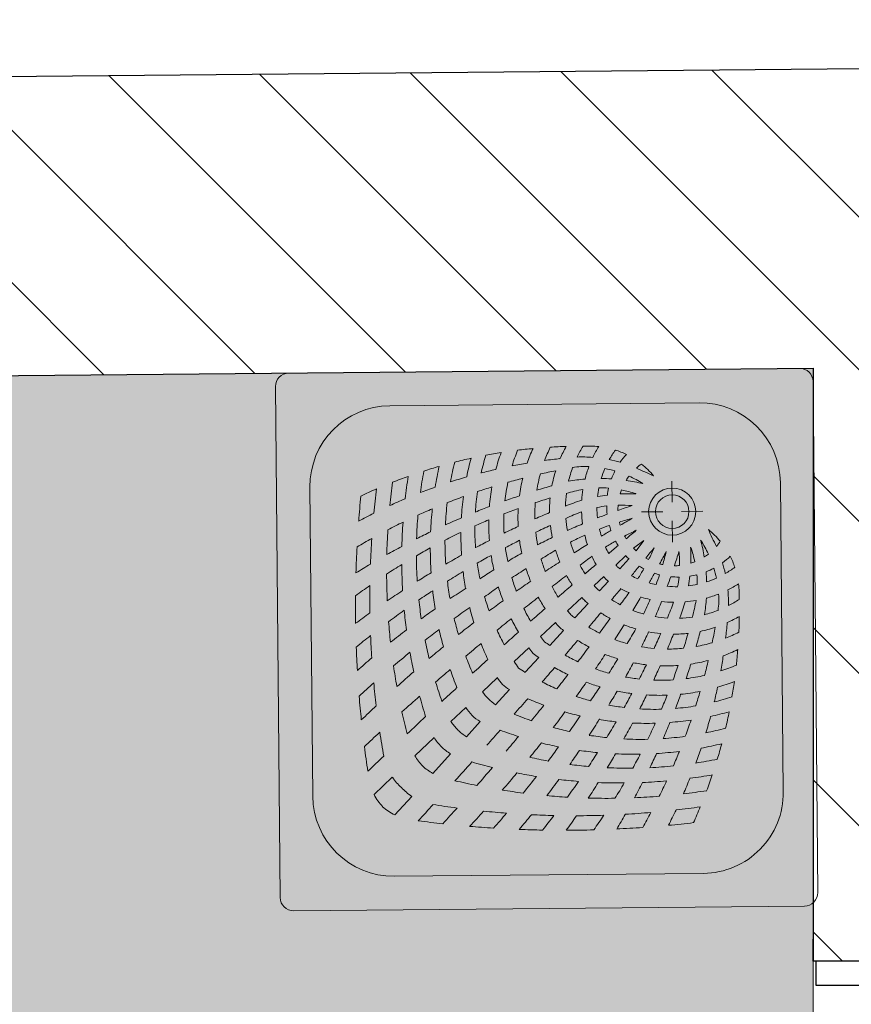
# Model space of a CAD drawing. Header units: millimetres. Extents: x -40063 to 512011, y 350190 to 687060.
# Tile 250 of 256: x 258865 to 260257, y 447382 to 449030. Entities that reach past the tile are written whole.
import ezdxf
from ezdxf.enums import TextEntityAlignment as Align

# ---------------------------------------------------------------- set-up
doc = ezdxf.new("R2010")
doc.units = ezdxf.units.MM
doc.layers.get('0').update_dxf_attribs({"color": 8})
for name, color, linetype in [('Elementy Modelu - Strefy', 8, 'Continuous'), ('Konstrukcja - Ściany zew', 8, 'Continuous'), ('Wnętrze - Umeblowanie', 8, 'Continuous')]:
    doc.layers.add(name, color=color, linetype=linetype)
doc.styles.get("Standard").update_dxf_attribs({"font": 'arial.ttf'})
pattern_1 = [(45, (2007650.3, -1666877.53), (-127.279217, 127.279217), [])]

# ---------------------------------------------------------------- blocks, each defined once
blk = doc.blocks.new('prysznice_0.47_92', base_point=(4415806.5, -2103567.2))
at = {"layer": 'Elementy Modelu - Strefy', "linetype": 'Continuous', "lineweight": 0}
blk.add_hatch(color=255, dxfattribs=at).paths.add_polyline_path([(4416869, -2102322.4), (4414216.5, -2102322.4), (4414240.6, -2104922.4), (4416869, -2104922.4)])
at = {"linetype": 'Continuous', "lineweight": 0, "flags": 1}
for tag in ['ROOM_NAME', 'ROOM_NUMBER', 'ROOM_AREA', 'ROOM_PERIM', 'ROOM_WALLS_SURF', 'ROOM_DOORS_SURF', 'ROOM_WINDS_SURF', 'ROOM_BASELEV', 'ROOM_HEIGHT', 'ROOM_NET_AREA', 'ROOM_REDUCED_AREA', 'ROOM_CALC_AREA', 'ROOM_VOLUME']:
    blk.add_attdef(tag, text='', height=200, dxfattribs=at).set_placement((4415806.5, -2103624.3), align=Align.BOTTOM_LEFT)
blk = doc.blocks.new('Symbol Brodzik 16')
at = {"layer": 'Wnętrze - Umeblowanie', "color": 252, "linetype": 'Continuous', "lineweight": 5}
for p, q in [((877.6, 900), (22.6, 900)), ((0.1, 22.5), (0.1, 877.5)), ((900.1, 22.5), (900.1, 877.5)), ((708.8, 843.8), (191.3, 843.8)), ((56.3, 191.2), (56.3, 708.8)), ((237.9, 713.4), (237.9, 677.7)), ((843.8, 191.2), (843.8, 708.8)), ((222.3, 662.2), (186.7, 662.2)), ((289, 662.2), (253.4, 662.2)), ((237.9, 646.7), (237.9, 611)), ((303.1, 601.4), (285.8, 614.3)), ((298.6, 597), (285.8, 614.3)), ((326.3, 567.3), (310.9, 583.8)), ((332.8, 573.8), (316.3, 589.1)), ((360.6, 530.5), (345.5, 546.7)), ((369.5, 539.5), (353.4, 554.6)), ((414.4, 497.7), (390.4, 520)), ((402.4, 485.6), (380, 509.6)), ((460.1, 455.1), (435.1, 478.4)), ((444.9, 440), (421.6, 465)), ((504.6, 413.7), (480, 436.6)), ((486.4, 395.4), (463.5, 420)), ((558.4, 363.5), (533.3, 387)), ((536.5, 341.6), (513.1, 366.8)), ((611.4, 314.2), (586.2, 337.6)), ((585.9, 288.6), (562.4, 313.8)), ((672.3, 257.5), (639.9, 287.6)), ((642.6, 227.8), (612.4, 260.2)), ((741.2, 193.2), (710.4, 221.9)), ((706.8, 158.9), (678.1, 189.6)), ((708.8, 56.2), (191.3, 56.2)), ((877.6, 0), (22.6, 0))]:
    blk.add_line(p, q, dxfattribs=at)
for radius in [39.4, 28.1]:
    blk.add_circle((237.9, 662.2), radius, dxfattribs=at)
for centre, radius, start, end in [((22.6, 877.5), 22.5, 90, 180), ((877.6, 877.5), 22.5, 0, 90), ((191.3, 708.8), 135, 90, 180), ((708.8, 708.8), 135, 0, 90), ((374.7, 636.4), 136.6, 108.2589, 116.5791), ((220.9, 672.4), 126.6, 35.2917, 42.9165), ((200.5, 669.4), 163.2, 29.6354, 36.3675), ((380, 567.9), 205.3, 88.3128, 95.6344), ((193.4, 668.2), 196.3, 25.9651, 31.9952), ((219, 667.5), 197.6, 26.2829, 32.3063), ((395.4, -91.5), 864.6, 86.9845, 88.7448), ((221.1, 663.6), 222, 23.6301, 29.5143), ((202.7, 655.5), 265.1, 20.8026, 26.059), ((395.4, -91.5), 864.6, 83.3288, 85.055), ((215.6, 651.8), 280.4, 19.5061, 24.9124), ((192.8, 643.9), 327.2, 17.2778, 22.1643), ((395.4, -91.5), 864.6, 79.7831, 81.4836), ((191.1, 641.3), 354.1, 15.4246, 20.2098), ((158.7, 633.5), 409.9, 13.5731, 17.8969), ((374.7, 636.4), 136.6, 129.196, 140.9462), ((235.4, 665.6), 93.2, 48.7297, 55.3816), ((390.6, 519.6), 235.5, 101.8201, 106.3724), ((390.6, 519.6), 235.5, 88.6469, 95.0662), ((335.7, -157.6), 914.5, 82.7867, 84.4272), ((390.6, 519.6), 235.5, 81.5102, 81.7327), ((335.7, -157.6), 914.5, 79.3162, 80.9273), ((91.4, 620.8), 500.5, 11.8149, 15.5001), ((395.4, -91.5), 864.6, 76.2338, 78.0955), ((68.3, 610.9), 550.3, 10.9345, 14.4671), ((-112.4, 1576.4), 935.1, 294.0484, 295.9579), ((385.9, 555.8), 183, 101.3677, 106.7778), ((220.9, 672.4), 126.6, 21.1122, 27.6146), ((200.5, 669.4), 163.2, 17.6042, 23.8079), ((384.8, 618.5), 120.4, 80.9202, 93.938), ((193.4, 668.2), 196.3, 14.6813, 21.0162), ((234.2, -308.9), 1059.9, 80.7899, 80.837), ((219, 667.5), 197.6, 13.8019, 20.7098), ((221.1, 663.6), 222, 11.3577, 18.0521), ((234.2, -308.9), 1059.9, 77.8137, 79.2341), ((207.7, 655.7), 260.2, 9.8051, 15.9308), ((335.7, -157.6), 914.5, 75.9876, 77.5746), ((7.9, 599.1), 635.5, 9.7539, 12.944), ((395.4, -91.5), 864.6, 72.6704, 74.4434), ((-79.7, 590.9), 746.4, 8.2388, 11.0494), ((395.4, -91.5), 864.6, 68.9788, 70.8399), ((-197.6, 578.4), 888.9, 7.0667, 9.5129), ((385.9, 555.8), 183, 114.6682, 122.9443), ((361.1, 416.1), 302.7, 98.8716, 104.2822), ((235.4, 665.6), 93.2, 32.1387, 37.3696), ((361.1, 416.1), 302.7, 90.9431, 94.1785), ((361.1, 416.1), 302.7, 80.5246, 85.8025), ((234.2, -308.9), 1059.9, 74.7822, 76.1739), ((218.9, 651.9), 277.2, 8.1122, 14.298), ((192.8, 643.9), 327.2, 6.8416, 12.3555), ((335.7, -157.6), 914.5, 72.6385, 74.4189), ((-387.1, 557.8), 1103.9, 6.1761, 8.2184), ((366.8, 477.9), 225.7, 101.3517, 107.6931), ((237.9, 662.1), 67.7, 26.6695, 27), ((311.3, 389.2), 303.6, 87.4738, 92.4325), ((235.4, 665.6), 93.2, 16.8111, 21.1202), ((359.1, 534.3), 168.8, 89.6302, 95.1753), ((220.9, 672.4), 126.6, 8.378, 13.7023), ((200.5, 669.4), 163.2, 6.7115, 11.9035), ((302.9, 275.5), 433.5, 75.0459, 78.8273), ((193.4, 668.2), 196.3, 4.2183, 9.5363), ((219, 667.5), 197.6, 1.6025, 7.7855), ((99.3, -526.4), 1279.6, 73.4331, 74.6143), ((234.2, -308.9), 1059.9, 71.9075, 73.2752), ((191.1, 641.3), 354.1, 5.2184, 10.5629), ((158.7, 633.5), 409.9, 4.3349, 9.1453), ((335.7, -157.6), 914.5, 69.2927, 70.9472), ((395.4, -91.5), 864.6, 65.1461, 67.0472), ((-758.8, 507.8), 1504.2, 5.9584, 7.5213), ((-1096.8, 492.2), 1866.4, 4.8823, 6.1801), ((311.3, 389.2), 303.6, 80.2718, 83.408), ((289.4, 355.6), 341.9, 68.1808, 73.0545), ((221.1, 663.6), 222, 359.6929, 6.0044), ((150.6, -319.6), 1047.7, 72.4325, 73.8593), ((207.7, 655.7), 260.2, 359.1728, 5.1844), ((99.3, -526.4), 1279.6, 70.9149, 72.0683), ((91.4, 620.8), 500.5, 3.9186, 8.0135), ((234.2, -308.9), 1059.9, 68.9949, 70.5553), ((68.3, 610.9), 550.3, 3.4001, 7.2825), ((335.7, -157.6), 914.5, 65.8073, 67.5698), ((325.5, 475.6), 198.2, 89.1874, 95.9965), ((3.2, -303.5), 1021.8, 71.4234, 72.8305), ((235.4, 665.6), 93.2, 359.6842, 5.0775), ((220.9, 672.4), 126.6, 353.8386, 0.11), ((325.5, 475.6), 198.2, 78.8788, 83.6226), ((200.5, 669.4), 163.2, 354.1913, 0.2556), ((193.4, 668.2), 196.3, 352.6245, 358.5286), ((161.1, 64), 641.3, 66.5712, 69.1241), ((-149.3, -781.7), 1560.9, 66.7074, 67.6945), ((150.6, -319.6), 1047.7, 69.3837, 70.7871), ((218.9, 651.9), 277.2, 357.4706, 3.6927), ((192.8, 643.9), 327.2, 357.326, 3.0068), ((99.3, -526.4), 1279.6, 68.541, 69.6743), ((7.9, 599.1), 635.5, 2.9751, 6.4514), ((234.2, -308.9), 1059.9, 66.1054, 67.5253), ((-79.7, 590.9), 746.4, 2.295, 5.3301), ((335.7, -157.6), 914.5, 62.1533, 63.9448), ((-722, -1235.3), 2148.1, 60.8239, 61.4453), ((172.3, 139.7), 528.8, 73.0453, 75.4872), ((235.4, 665.6), 93.2, 344.2911, 347.5452), ((3.2, -303.5), 1021.8, 69.3865, 70.3486), ((3.2, -303.5), 1021.8, 66.3258, 67.874), ((219, 667.5), 197.6, 349.7336, 355.6196), ((191.1, 641.3), 354.1, 356.003, 1.5769), ((150.6, -319.6), 1047.7, 66.495, 67.884), ((99.3, -526.4), 1279.6, 66.1047, 67.4125), ((-197.6, 578.4), 888.9, 1.9244, 4.5393), ((234.2, -308.9), 1059.9, 63.0798, 64.6149), ((263.7, 525.3), 136.6, 129.0538, 140.804), ((-676.3, 1012.4), 935.1, 334.0421, 335.9516), ((-5397.1, -6293.3), 8965.9, 50.42289, 50.56384), ((108.3, 213.3), 459.2, 62.8458, 65.562), ((220.9, 672.4), 126.6, 341.1955, 345.1989), ((-722, -1235.3), 2148.1, 59.8538, 60.3474), ((172.3, 139.7), 528.8, 69.2224, 71.1284), ((200.5, 669.4), 163.2, 343.2389, 347.4953), ((221.1, 663.6), 222, 348.8556, 354.1687), ((-172.8, -726.4), 1499.3, 64.757, 65.7943), ((207.7, 655.7), 260.2, 349.5692, 354.2534), ((-149.3, -781.7), 1560.9, 64.623, 65.5906), ((158.7, 633.5), 409.9, 355.9929, 1.0759), ((91.4, 620.8), 500.5, 356.746, 1.1309), ((150.6, -319.6), 1047.7, 63.4759, 65.0958), ((99.3, -526.4), 1279.6, 63.7037, 64.8768), ((-387.1, 557.8), 1103.9, 1.91, 4.0711), ((234.5, 664.6), 93.2, 214.6184, 221.2703), ((344.2, 514.1), 183, 147.0557, 155.3318), ((484, 539), 302.7, 165.7178, 171.1284), ((235.4, 665.6), 93.2, 328.887, 332.1066), ((220.9, 672.4), 126.6, 328.4757, 332.4216), ((108.3, 213.3), 459.2, 58.2405, 60.6812), ((193.4, 668.2), 196.3, 342.269, 346.9597), ((172.3, 139.7), 528.8, 63.4273, 66.3293), ((219, 667.5), 197.6, 338.4256, 343.8597), ((3.2, -303.5), 1021.8, 63.2147, 64.756), ((218.9, 651.9), 277.2, 348.1088, 352.6732), ((-172.8, -726.4), 1499.3, 62.5826, 63.6046), ((-149.3, -781.7), 1560.9, 62.6595, 63.6145), ((68.3, 610.9), 550.3, 356.558, 0.7271), ((-758.8, 507.8), 1504.2, 2.7123, 4.3514), ((234.2, -308.9), 1059.9, 59.8831, 61.4256), ((422.2, 533.2), 225.7, 162.3069, 168.6483), ((237.9, 662.1), 67.7, 243, 243.3305), ((510.9, 588.8), 303.6, 177.5675, 182.5262), ((424.4, 574.6), 198.2, 174.0035, 180.8126), ((1203.6, 896.9), 1021.8, 197.1695, 198.5766), ((760.4, 727.8), 528.8, 194.5128, 196.9547), ((2135.4, 1622.1), 2148.1, 208.5547, 209.1761), ((686.7, 791.8), 459.2, 204.438, 207.1542), ((7193.3, 6297.1), 8965.9, 219.43616, 219.57711), ((234.5, 664.6), 93.2, 313.4687, 315.4047), ((235.4, 665.6), 93.2, 314.5953, 316.5313), ((-5397.1, -6293.3), 8965.9, 50.17826, 50.31035), ((200.5, 669.4), 163.2, 332.066, 336.3044), ((-722, -1235.3), 2148.1, 58.4256, 59.1259), ((221.1, 663.6), 222, 337.8477, 343.1726), ((172.3, 139.7), 528.8, 57.2921, 60.3822), ((3.2, -303.5), 1021.8, 60.0048, 61.5377), ((192.8, 643.9), 327.2, 349.0008, 353.0845), ((7.9, 599.1), 635.5, 356.7869, 0.5306), ((150.6, -319.6), 1047.7, 60.4879, 61.9464), ((99.3, -526.4), 1279.6, 61.1733, 62.4624), ((-1096.8, 492.2), 1866.4, 2.2181, 3.5573), ((263.7, 525.3), 136.6, 153.4209, 161.7411), ((227.7, 679.2), 126.6, 227.0835, 234.7083), ((234.5, 664.6), 93.2, 232.6304, 237.8613), ((234.5, 664.6), 93.2, 248.8798, 253.1889), ((234.5, 664.6), 93.2, 297.8934, 301.113), ((227.7, 679.2), 126.6, 311.099, 312.8153), ((220.9, 672.4), 126.6, 317.1847, 318.901), ((193.4, 668.2), 196.3, 331.6521, 336.0954), ((108.3, 213.3), 459.2, 51.6933, 54.8257), ((-722, -1235.3), 2148.1, 56.8944, 57.6723), ((207.7, 655.7), 260.2, 339.384, 344.127), ((191.1, 641.3), 354.1, 347.9688, 351.9467), ((-172.8, -726.4), 1499.3, 60.527, 61.5397), ((158.7, 633.5), 409.9, 348.655, 352.3383), ((-149.3, -781.7), 1560.9, 60.573, 61.6817), ((-79.7, 590.9), 746.4, 356.8297, 0.1009), ((-197.6, 578.4), 888.9, 357.151, 359.9641), ((150.6, -319.6), 1047.7, 57.2873, 58.9284), ((99.3, -526.4), 1279.6, 58.4809, 59.7549), ((230.7, 699.5), 163.2, 233.6325, 240.3646), ((380.5, 509.4), 235.5, 163.6276, 168.1799), ((344.2, 514.1), 183, 163.2222, 168.6323), ((227.7, 679.2), 126.6, 242.3854, 248.8878), ((484, 539), 302.7, 175.8215, 179.0569), ((234.5, 664.6), 93.2, 264.9225, 270.3158), ((234.5, 664.6), 93.2, 282.4548, 285.7089), ((227.7, 679.2), 126.6, 297.5784, 301.5243), ((686.7, 791.8), 459.2, 209.3188, 211.7595), ((7193.3, 6297.1), 8965.9, 219.68965, 219.82174), ((230.7, 699.5), 163.2, 305.8661, 307.4927), ((200.5, 669.4), 163.2, 322.5073, 324.1339), ((-5397.1, -6293.3), 8965.9, 49.84635, 50.00011), ((219, 667.5), 197.6, 326.8839, 331.6539), ((218.9, 651.9), 277.2, 337.9613, 342.5935), ((-141.8, -444.4), 1190.7, 56.961, 58.3262), ((3.2, -303.5), 1021.8, 56.9406, 58.4743), ((91.4, 620.8), 500.5, 350.3185, 353.6011), ((-172.8, -726.4), 1499.3, 58.299, 59.4723), ((-149.3, -781.7), 1560.9, 58.5275, 59.521), ((-387.1, 557.8), 1103.9, 357.8977, 0.2141), ((230.7, 699.5), 163.2, 246.1921, 252.3958), ((365.8, 540.9), 168.8, 174.8247, 180.3698), ((227.7, 679.2), 126.6, 256.2977, 261.622), ((510.9, 588.8), 303.6, 186.592, 189.7282), ((227.7, 679.2), 126.6, 269.89, 276.1614), ((424.4, 574.6), 198.2, 186.3774, 191.1212), ((1203.6, 896.9), 1021.8, 199.6514, 200.6135), ((227.7, 679.2), 126.6, 284.8011, 288.8045), ((760.4, 727.8), 528.8, 198.8716, 200.7776), ((2135.4, 1622.1), 2148.1, 209.6526, 210.1462), ((230.7, 699.5), 163.2, 293.6956, 297.934), ((231.8, 706.7), 196.3, 305.3872, 307.0355), ((193.4, 668.2), 196.3, 322.9645, 324.6128), ((221.1, 663.6), 222, 326.5145, 331.2419), ((-2093.3, -2811.2), 4199.8, 52.9007, 53.3154), ((-722, -1235.3), 2148.1, 55.327, 56.1089), ((192.8, 643.9), 327.2, 339.8931, 344.0222), ((68.3, 610.9), 550.3, 350.4941, 353.5633), ((332.1, 520.1), 205.3, 174.3656, 181.6872), ((231.8, 706.7), 196.3, 238.0048, 244.0349), ((380.5, 509.4), 235.5, 174.9338, 181.3531), ((230.7, 699.5), 163.2, 258.0965, 263.2885), ((230.7, 699.5), 163.2, 269.7444, 275.8087), ((230.7, 699.5), 163.2, 282.5047, 286.7611), ((231.8, 706.7), 196.3, 293.9046, 298.3479), ((7193.3, 6297.1), 8965.9, 219.99989, 220.15365), ((232.6, 681.1), 197.6, 310.3725, 312.2207), ((219, 667.5), 197.6, 317.7793, 319.6275), ((-5397.1, -6293.3), 8965.9, 49.4635, 49.66419), ((207.7, 655.7), 260.2, 328.7474, 333.23), ((191.1, 641.3), 354.1, 339.249, 343.1565), ((-141.8, -444.4), 1190.7, 54.2862, 55.6498), ((-130.7, -617.6), 1358, 56.8954, 58.2556), ((7.9, 599.1), 635.5, 351.3186, 354.0676), ((-172.8, -726.4), 1499.3, 56.1119, 57.1735), ((-149.3, -781.7), 1560.9, 56.3273, 57.4598), ((-758.8, 507.8), 1504.2, 359.5991, 1.3466), ((150.6, -319.6), 1047.7, 53.8072, 55.4332), ((232.6, 681.1), 197.6, 237.6937, 243.7171), ((281.5, 515.2), 120.4, 176.062, 189.0798), ((231.8, 706.7), 196.3, 248.9838, 255.3187), ((484, 539), 302.7, 184.1975, 189.4754), ((231.8, 706.7), 196.3, 260.4637, 265.7817), ((624.6, 597.1), 433.5, 191.1727, 194.9541), ((544.5, 610.6), 341.9, 196.9455, 201.8192), ((231.8, 706.7), 196.3, 271.4714, 277.3755), ((1203.6, 896.9), 1021.8, 202.126, 203.6742), ((231.8, 706.7), 196.3, 283.0403, 287.731), ((760.4, 727.8), 528.8, 203.6707, 206.5727), ((2135.4, 1622.1), 2148.1, 210.8741, 211.5744), ((686.7, 791.8), 459.2, 215.1743, 218.3067), ((232.6, 681.1), 197.6, 298.3461, 303.1161), ((236.5, 678.9), 222, 310.2953, 312.2018), ((221.1, 663.6), 222, 317.7982, 319.7047), ((218.9, 651.9), 277.2, 327.2617, 331.8043), ((-2093.3, -2811.2), 4199.8, 52.082, 52.5038), ((-722, -1235.3), 2148.1, 53.8291, 54.6041), ((158.7, 633.5), 409.9, 340.8198, 344.2758), ((-79.7, 590.9), 746.4, 351.9913, 354.4114), ((-1096.8, 492.2), 1866.4, 359.6289, 1.0375), ((1208.9, 665.9), 1059.9, 189.163, 189.2101), ((232.6, 681.1), 197.6, 249.2902, 256.1981), ((836, 739), 641.3, 200.8759, 203.4288), ((232.6, 681.1), 197.6, 286.1403, 291.5744), ((207.7, 655.7), 260.2, 320.7035, 322.5945), ((-5397.1, -6293.3), 8965.9, 49.07276, 49.2793), ((192.8, 643.9), 327.2, 330.1244, 334.3116), ((91.4, 620.8), 500.5, 343.6182, 346.5984), ((-414.9, -951.1), 1762.5, 54.6668, 55.6992), ((-130.7, -617.6), 1358, 54.4189, 55.6212), ((-197.6, 578.4), 888.9, 352.9007, 355.0176), ((-172.8, -726.4), 1499.3, 53.7268, 54.9619), ((-149.3, -781.7), 1560.9, 53.9349, 55.0232), ((991.5, 504.7), 864.6, 181.2552, 183.0155), ((236.5, 678.9), 222, 240.4857, 246.3699), ((232.6, 681.1), 197.6, 262.2145, 268.3975), ((232.6, 681.1), 197.6, 274.3804, 280.2664), ((236.5, 678.9), 222, 298.7581, 303.4855), ((3711.2, 2993.3), 4199.8, 216.6846, 217.0992), ((7193.3, 6297.1), 8965.9, 220.33581, 220.5365), ((244.3, 692.3), 260.2, 307.4055, 309.2965), ((218.9, 651.9), 277.2, 319.2818, 321.2599), ((191.1, 641.3), 354.1, 329.771, 333.8624), ((-2093.3, -2811.2), 4199.8, 51.2952, 51.7119), ((-722, -1235.3), 2148.1, 52.1041, 52.9721), ((68.3, 610.9), 550.3, 344.0734, 346.9579), ((-387.1, 557.8), 1103.9, 354.2825, 356.0781), ((380.5, 509.4), 235.5, 188.2673, 188.4898), ((1057.6, 564.4), 914.5, 185.5728, 187.2133), ((1208.9, 665.9), 1059.9, 190.7659, 192.1863), ((236.5, 678.9), 222, 251.9479, 258.6423), ((236.5, 678.9), 222, 286.8274, 292.1523), ((760.4, 727.8), 528.8, 209.6178, 212.7079), ((2135.4, 1622.1), 2148.1, 212.3277, 213.1056), ((244.3, 692.3), 260.2, 296.77, 301.2526), ((248.2, 681.1), 277.2, 308.7401, 310.7182), ((-5397.1, -6293.3), 8965.9, 48.69477, 48.89871), ((158.7, 633.5), 409.9, 332.1446, 335.9229), ((7.9, 599.1), 635.5, 345.4628, 348.1213), ((-414.9, -951.1), 1762.5, 52.6863, 53.6473), ((-130.7, -617.6), 1358, 51.6788, 53.1067), ((244.5, 697.3), 265.1, 243.941, 249.1974), ((1426.5, 800.8), 1279.6, 195.3857, 196.5669), ((1219.6, 749.4), 1047.7, 196.1407, 197.5675), ((236.5, 678.9), 222, 263.9956, 270.3071), ((1681.7, 1049.4), 1560.9, 202.3055, 203.2926), ((236.5, 678.9), 222, 275.8313, 281.1444), ((1626.5, 1072.8), 1499.3, 204.2057, 205.243), ((1203.6, 896.9), 1021.8, 205.244, 206.7853), ((244.3, 692.3), 260.2, 285.873, 290.616), ((248.2, 681.1), 277.2, 298.1957, 302.7383), ((7193.3, 6297.1), 8965.9, 220.7207, 220.92724), ((256.2, 707.3), 327.2, 305.219, 307.1214), ((192.8, 643.9), 327.2, 322.8786, 324.781), ((-79.7, 590.9), 746.4, 346.7772, 349.1685), ((-758.8, 507.8), 1504.2, 356.7305, 358.1547), ((-172.8, -726.4), 1499.3, 51.092, 52.2703), ((991.5, 504.7), 864.6, 184.945, 186.6712), ((248.2, 684.5), 280.4, 245.0876, 250.4939), ((244.3, 692.3), 260.2, 254.0692, 260.1949), ((244.3, 692.3), 260.2, 264.8156, 270.8272), ((244.3, 692.3), 260.2, 275.7466, 280.4308), ((3711.2, 2993.3), 4199.8, 217.4962, 217.918), ((191.1, 641.3), 354.1, 322.7694, 324.6845), ((91.4, 620.8), 500.5, 336.0335, 339.3719), ((-2093.3, -2811.2), 4199.8, 50.3676, 50.8228), ((-722, -1235.3), 2148.1, 50.4106, 51.2332), ((-197.6, 578.4), 888.9, 348.3139, 350.441), ((-414.9, -951.1), 1762.5, 50.477, 51.6335), ((-1096.8, 492.2), 1866.4, 357.2023, 358.4067), ((1057.6, 564.4), 914.5, 189.0727, 190.6838), ((1208.9, 665.9), 1059.9, 193.8261, 195.2178), ((248.2, 681.1), 277.2, 255.702, 261.8878), ((248.2, 681.1), 277.2, 287.4065, 292.0387), ((1344.4, 1041.9), 1190.7, 211.6738, 213.039), ((2135.4, 1622.1), 2148.1, 213.8911, 214.673), ((256.2, 707.3), 327.2, 295.6884, 299.8756), ((258.8, 709), 354.1, 305.3155, 307.2306), ((158.7, 633.5), 409.9, 325.7281, 327.5674), ((-5397.1, -6293.3), 8965.9, 48.23989, 48.45865), ((68.3, 610.9), 550.3, 336.8765, 340.0727), ((-130.7, -617.6), 1358, 48.5988, 49.9547), ((256.2, 707.3), 327.2, 247.8357, 252.7222), ((1426.5, 800.8), 1279.6, 197.9317, 199.0851), ((1219.6, 749.4), 1047.7, 199.2129, 200.6163), ((248.2, 681.1), 277.2, 266.3073, 272.5294), ((1681.7, 1049.4), 1560.9, 204.4094, 205.377), ((248.2, 681.1), 277.2, 277.3268, 281.8912), ((1626.5, 1072.8), 1499.3, 206.3954, 207.4174), ((1203.6, 896.9), 1021.8, 208.4623, 209.9952), ((256.2, 707.3), 327.2, 285.9778, 290.1069), ((258.8, 709), 354.1, 296.1376, 300.229), ((7193.3, 6297.1), 8965.9, 221.10129, 221.30523), ((266.6, 741.4), 409.9, 302.4326, 304.2719), ((7.9, 599.1), 635.5, 338.9514, 341.8723), ((-2093.3, -2811.2), 4199.8, 49.4605, 49.9012), ((-722, -1235.3), 2148.1, 48.5006, 49.5053), ((-387.1, 557.8), 1103.9, 350.3933, 352.2198), ((256.2, 707.3), 327.2, 257.6445, 263.1584), ((256.2, 707.3), 327.2, 266.9932, 272.674), ((256.2, 707.3), 327.2, 276.9155, 280.9992), ((3711.2, 2993.3), 4199.8, 218.2881, 218.7048), ((458.4, 436.8), 90, 317.1745, 326.3339), ((-758.8, 507.8), 1504.2, 353.6708, 355.1313), ((-414.9, -951.1), 1762.5, 47.9821, 49.0561), ((991.5, 504.7), 864.6, 188.5164, 190.2169), ((258.8, 709), 354.1, 249.7902, 254.5754), ((1057.6, 564.4), 914.5, 192.4254, 194.0124), ((258.8, 709), 354.1, 278.0533, 282.0312), ((1203.6, 896.9), 1021.8, 211.5257, 213.0594), ((258.8, 709), 354.1, 286.8435, 290.751), ((1344.4, 1041.9), 1190.7, 214.3502, 215.7138), ((2135.4, 1622.1), 2148.1, 215.3959, 216.1709), ((266.6, 741.4), 409.9, 294.0771, 297.8554), ((463.2, 441.7), 90, 303.6661, 312.8255), ((485.3, 416), 90, 314.4529, 324.3532), ((-5397.1, -6293.3), 8965.9, 47.79438, 48.01125), ((266.6, 741.4), 409.9, 252.1031, 256.4269), ((1208.9, 665.9), 1059.9, 196.7248, 198.0925), ((258.8, 709), 354.1, 259.4371, 264.7816), ((1426.5, 800.8), 1279.6, 200.3257, 201.459), ((258.8, 709), 354.1, 268.4231, 273.997), ((1219.6, 749.4), 1047.7, 202.116, 203.505), ((1681.7, 1049.4), 1560.9, 206.3855, 207.3405), ((1626.5, 1072.8), 1499.3, 208.4603, 209.473), ((266.6, 741.4), 409.9, 285.7242, 289.1802), ((279.2, 808.6), 500.5, 290.6281, 293.9665), ((7193.3, 6297.1), 8965.9, 221.54135, 221.76011), ((484.1, 414.8), 90, 305.6468, 315.5471), ((-197.6, 578.4), 888.9, 343.3, 345.5982), ((-2093.3, -2811.2), 4199.8, 48.4326, 48.975), ((-1096.8, 492.2), 1866.4, 354.6558, 355.8863), ((266.6, 741.4), 409.9, 260.8547, 265.6651), ((266.6, 741.4), 409.9, 268.9241, 274.0071), ((266.6, 741.4), 409.9, 277.6617, 281.345), ((3711.2, 2993.3), 4199.8, 219.1772, 219.6324), ((509.3, 384.4), 90, 317.8442, 328.6878), ((-387.1, 557.8), 1103.9, 346.1926, 348.1444), ((-722, -1235.3), 2148.1, 46.322, 47.2438), ((279.2, 808.6), 500.5, 254.5, 258.1851), ((991.5, 504.7), 864.6, 191.9045, 193.7662), ((1057.6, 564.4), 914.5, 195.5811, 197.3615), ((279.2, 808.6), 500.5, 276.3989, 279.6815), ((1517.7, 1030.8), 1358, 211.7444, 213.1046), ((279.2, 808.6), 500.5, 283.4016, 286.3818), ((1851.2, 1315), 1762.5, 214.3008, 215.3332), ((2135.4, 1622.1), 2148.1, 217.0279, 217.8959), ((289.2, 831.7), 550.3, 289.9273, 293.1235), ((515.7, 390.7), 90, 301.3122, 312.1558), ((536.1, 363.4), 90, 315.3193, 326.8531), ((-5397.1, -6293.3), 8965.9, 47.28524, 47.55497), ((289.2, 831.7), 550.3, 255.5329, 259.0655), ((279.2, 808.6), 500.5, 261.9865, 266.0814), ((1208.9, 665.9), 1059.9, 199.4447, 201.0051), ((1426.5, 800.8), 1279.6, 202.5875, 203.8953), ((279.2, 808.6), 500.5, 268.8691, 273.254), ((1219.6, 749.4), 1047.7, 204.9042, 206.5241), ((1681.7, 1049.4), 1560.9, 208.3183, 209.427), ((1626.5, 1072.8), 1499.3, 210.5277, 211.701), ((289.2, 831.7), 550.3, 283.0421, 285.9266), ((300.9, 892.2), 635.5, 288.1277, 291.0486), ((7193.3, 6297.1), 8965.9, 221.98875, 222.20562), ((536.7, 364), 90, 303.1469, 314.6807), ((592.1, 308), 11.2, 314.6807, 315.3193), ((-758.8, 507.8), 1504.2, 350.4034, 351.9611), ((-2093.3, -2811.2), 4199.8, 47.2646, 47.747), ((289.2, 831.7), 550.3, 262.7175, 266.5999), ((289.2, 831.7), 550.3, 269.2729, 273.442), ((289.2, 831.7), 550.3, 276.4367, 279.5059), ((3711.2, 2993.3), 4199.8, 220.0988, 220.5395), ((563.4, 335), 90, 315.7211, 328.2033), ((300.9, 892.2), 635.5, 257.056, 260.2461), ((991.5, 504.7), 864.6, 195.5566, 197.3296), ((1057.6, 564.4), 914.5, 199.0528, 200.7073), ((300.9, 892.2), 635.5, 275.9324, 278.6814), ((1517.7, 1030.8), 1358, 214.3788, 215.5811), ((300.9, 892.2), 635.5, 281.8787, 284.5372), ((1851.2, 1315), 1762.5, 216.3527, 217.3137), ((2135.4, 1622.1), 2148.1, 218.7668, 219.5894), ((309.2, 979.7), 746.4, 286.3701, 288.9778), ((565, 336.6), 90, 301.7967, 314.2789), ((-1096.8, 492.2), 1866.4, 351.9982, 353.2744), ((1208.9, 665.9), 1059.9, 202.4747, 203.8946), ((300.9, 892.2), 635.5, 263.5486, 267.0249), ((1426.5, 800.8), 1279.6, 205.1232, 206.2963), ((300.9, 892.2), 635.5, 269.4694, 273.2131), ((1219.6, 749.4), 1047.7, 208.0536, 209.5121), ((1681.7, 1049.4), 1560.9, 210.479, 211.4725), ((1626.5, 1072.8), 1499.3, 212.8265, 213.8881), ((309.2, 979.7), 746.4, 280.8315, 283.2228), ((594.1, 302.1), 90, 316.7747, 330.3169), ((-5397.1, -6293.3), 8965.9, 46.7042, 46.94007), ((309.2, 979.7), 746.4, 258.9506, 261.7612), ((309.2, 979.7), 746.4, 264.6699, 267.705), ((309.2, 979.7), 746.4, 269.8991, 273.1703), ((309.2, 979.7), 746.4, 275.5886, 278.0087), ((321.7, 1097.6), 888.9, 284.4018, 286.7), ((3711.2, 2993.3), 4199.8, 221.025, 221.5674), ((7193.3, 6297.1), 8965.9, 222.44503, 222.71476), ((598, 306), 90, 299.6831, 313.2253), ((991.5, 504.7), 864.6, 199.1601, 201.0212), ((321.7, 1097.6), 888.9, 260.4871, 262.9333), ((1057.6, 564.4), 914.5, 202.4302, 204.1927), ((321.7, 1097.6), 888.9, 274.9824, 277.0993), ((1517.7, 1030.8), 1358, 216.8933, 218.3212), ((321.7, 1097.6), 888.9, 279.559, 281.6861), ((1851.2, 1315), 1762.5, 218.3665, 219.523), ((2135.4, 1622.1), 2148.1, 220.4947, 221.4994), ((342.2, 1287.1), 1103.9, 281.8556, 283.8074), ((635.7, 272.1), 90, 311.5135, 326.1201), ((321.7, 1097.6), 888.9, 265.4607, 268.0756), ((1208.9, 665.9), 1059.9, 205.3851, 206.9202), ((1426.5, 800.8), 1279.6, 207.5376, 208.8267), ((321.7, 1097.6), 888.9, 270.0359, 272.849), ((1219.6, 749.4), 1047.7, 211.0716, 212.7127), ((1681.7, 1049.4), 1560.9, 212.5402, 213.6727), ((1626.5, 1072.8), 1499.3, 215.0381, 216.2732), ((342.2, 1287.1), 1103.9, 277.7802, 279.6067), ((628, 264.4), 90, 303.8799, 318.4865), ((191.3, 191.2), 135, 180, 270), ((342.2, 1287.1), 1103.9, 261.7816, 263.8239), ((342.2, 1287.1), 1103.9, 265.9289, 268.09), ((342.2, 1287.1), 1103.9, 269.7859, 272.1023), ((342.2, 1287.1), 1103.9, 273.9219, 275.7175), ((708.8, 191.2), 135, 270, 0), ((660.7, 233.4), 90, 317.6817, 333.4813), ((991.5, 504.7), 864.6, 202.9528, 204.8539), ((392.2, 1658.8), 1504.2, 262.4787, 264.0416), ((392.2, 1658.8), 1504.2, 278.0389, 279.5966), ((3711.2, 2993.3), 4199.8, 222.253, 222.7354), ((7193.3, 6297.1), 8965.9, 223.05993, 223.2958), ((666.6, 239.4), 90, 296.5187, 312.3183), ((1057.6, 564.4), 914.5, 206.0552, 207.8467), ((392.2, 1658.8), 1504.2, 265.6486, 267.2877), ((1208.9, 665.9), 1059.9, 208.5744, 210.1169), ((1426.5, 800.8), 1279.6, 210.2451, 211.5191), ((392.2, 1658.8), 1504.2, 268.6534, 270.4009), ((1219.6, 749.4), 1047.7, 214.5668, 216.1928), ((1681.7, 1049.4), 1560.9, 214.9768, 216.0651), ((392.2, 1658.8), 1504.2, 271.8453, 273.2695), ((1626.5, 1072.8), 1499.3, 217.7297, 218.908), ((1517.7, 1030.8), 1358, 220.0453, 221.4012), ((392.2, 1658.8), 1504.2, 274.8687, 276.3292), ((1851.2, 1315), 1762.5, 220.9439, 222.0179), ((2135.4, 1622.1), 2148.1, 222.7562, 223.678), ((407.9, 1996.9), 1866.4, 276.7256, 278.0018), ((407.9, 1996.9), 1866.4, 263.8199, 265.1177), ((407.9, 1996.9), 1866.4, 266.4427, 267.7819), ((407.9, 1996.9), 1866.4, 271.5933, 272.7977), ((407.9, 1996.9), 1866.4, 274.1137, 275.3442), ((407.9, 1996.9), 1866.4, 268.9625, 270.3711), ((22.6, 22.5), 22.5, 180, 270), ((877.6, 22.5), 22.5, 270, 0)]:
    blk.add_arc(centre, radius, start, end, dxfattribs=at)
blk = doc.blocks.new('Ściana_218', base_point=(4413874.7, -2065378.5))
at = {"layer": 'Konstrukcja - Ściany zew', "linetype": 'Continuous'}
h = blk.add_hatch(dxfattribs=at)
h.set_pattern_fill('Bloczki_ceramiczne', color=256, style=0, pattern_type=2)
h.set_pattern_definition(pattern_1)
h.paths.add_polyline_path([(4413633.3, -2093335.7), (4413763.6, -2107412.4), (4414259, -2106912.4), (4414133.3, -2093331), (4413948.3, -2093332.8), (4413833.3, -2093333.8)])
at = {"layer": 'Konstrukcja - Ściany zew', "linetype": 'Continuous', "flags": 128}
for points in [[(4413633.3, -2093335.7), (4413763.6, -2107412.4)], [(4414240.6, -2104922.4), (4414216.5, -2102322.4)]]:
    blk.add_lwpolyline(points, dxfattribs=at)
blk = doc.blocks.new('Drzwi 16_10')
at = {"layer": 'Konstrukcja - Ściany zew', "linetype": 'Continuous'}
for p, q in [((410, 0), (410, 820)), ((-450, 0), (-487, 0)), ((-410, 0), (-450, 0)), ((-450, 0), (-450, -115)), ((-450, 0), (-450, -115)), ((-410, -115), (-410, 0)), ((450, 0), (410, 0)), ((410, 0), (410, -115)), ((450, -115), (450, 0)), ((450, 0), (450, -115)), ((450, 0), (487, 0)), ((-450, -115), (-410, -115)), ((-450, -115), (-450, -120)), ((410, -115), (450, -115)), ((450, -115), (450, -120)), ((-450, -120), (-487, -120)), ((450, -120), (487, -120))]:
    blk.add_line(p, q, dxfattribs=at)
blk.add_arc((410, 0), 820, 90, 180, dxfattribs=at)
blk = doc.blocks.new('Ściana_223', base_point=(4414216.5, -2102322.4))
at = {"layer": 'Konstrukcja - Ściany zew', "linetype": 'Continuous'}
h = blk.add_hatch(dxfattribs=at)
h.set_pattern_fill('Bloczki_ceramiczne', color=256, style=0, pattern_type=2)
h.set_pattern_definition(pattern_1)
h.paths.add_polyline_path([(4414215.4, -2102202.4), (4414216.5, -2102322.4), (4415209, -2102322.4), (4415209, -2102317.4), (4415209, -2102202.4)])
for p, q in [((4415209, -2102202.4), (4415209, -2102317.4)), ((4415209, -2102322.4), (4415172, -2102322.4)), ((4415209, -2102317.4), (4415209, -2102322.4))]:
    blk.add_line(p, q, dxfattribs=at)
at = {"layer": 'Konstrukcja - Ściany zew', "linetype": 'Continuous', "flags": 128}
blk.add_lwpolyline([(4414216.5, -2102322.4), (4415209, -2102322.4)], dxfattribs=at)
at = {"layer": 'Konstrukcja - Ściany zew', "linetype": 'Continuous', "zscale": 1000}
blk.add_blockref('Drzwi 16_10', (4415659, -2102202.4), dxfattribs=at)

msp = doc.modelspace()

# ---------------------------------------------------------------- linework, layer by layer
at = {"layer": 'Elementy Modelu - Strefy', "color": 255, "linetype": 'Continuous', "lineweight": 0, "flags": 128}
msp.add_lwpolyline([(260192.66241, 445794.04899), (260192.66241, 448446.57639), (257592.66241, 448422.51846), (257592.66241, 445794.04899)], close=True, dxfattribs=at)

# ---------------------------------------------------------------- block references
at = {"layer": 'Elementy Modelu - Strefy', "color": 5, "linetype": 'Continuous', "lineweight": 13, "rotation": 270}
msp.add_blockref('prysznice_0.47_92', (258947.90508, 446856.55421), dxfattribs=at)
at = {"layer": 'Konstrukcja - Ściany zew', "rotation": 270}
for name, p in [('Ściana_218', (297136.6045, 448788.42063)), ('Ściana_223', (260192.66241, 448446.57536))]:
    msp.add_blockref(name, p, dxfattribs=at)
at = {"layer": 'Wnętrze - Umeblowanie', "color": 252, "linetype": 'Continuous', "lineweight": 5, "zscale": 1000, "rotation": 270.5301457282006}
msp.add_blockref('Symbol Brodzik 16', (259292.58964, 448438.24797), dxfattribs=at)

doc.saveas('drawing.dxf')
